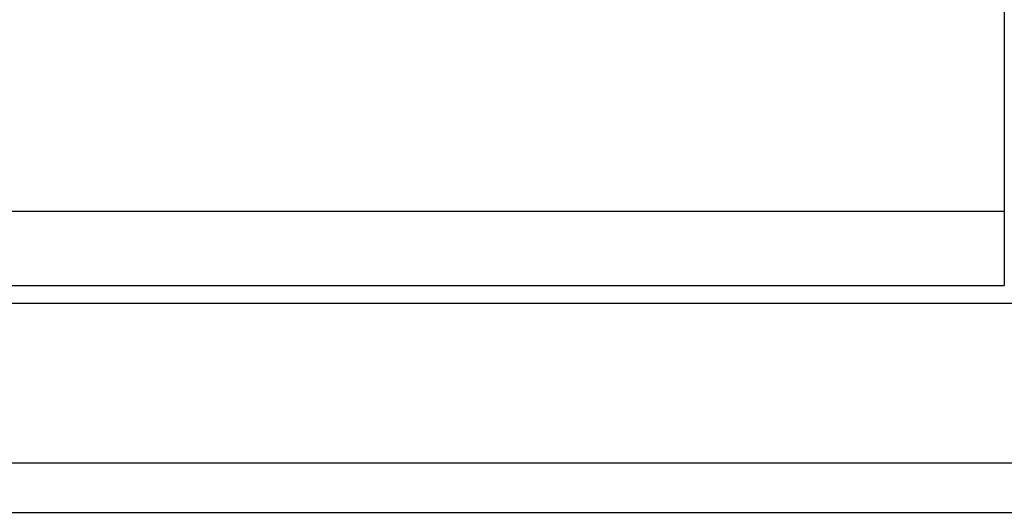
# Model space of a CAD drawing. Header units: millimetres. Extents: x 917 to 1154, y -31 to 46.
# Tile 37 of 53: x 1096 to 1109, y -17 to -10. Entities that reach past the tile are written whole.
import ezdxf

# ---------------------------------------------------------------- set-up
doc = ezdxf.new("R2010")
doc.units = ezdxf.units.MM
doc.header["$LTSCALE"] = 0.15
doc.layers.add('OUT', color=3, linetype='CONTINUOUS')

msp = doc.modelspace()

# ---------------------------------------------------------------- linework, layer by layer
at = {"layer": 'OUT', "color": 0}
for p, q in [((1109.491, 6.884), (1109.491, -13.916)), ((1069.991, -12.866), (1109.491, -12.866)), ((1069.991, -13.916), (1109.491, -13.916)), ((1023.155, -14.166), (1153.741, -14.166)), ((1022.915, -16.416), (1153.741, -16.416)), ((1003.741, -17.116), (1153.741, -17.116))]:
    msp.add_line(p, q, dxfattribs=at)

doc.saveas('drawing.dxf')
